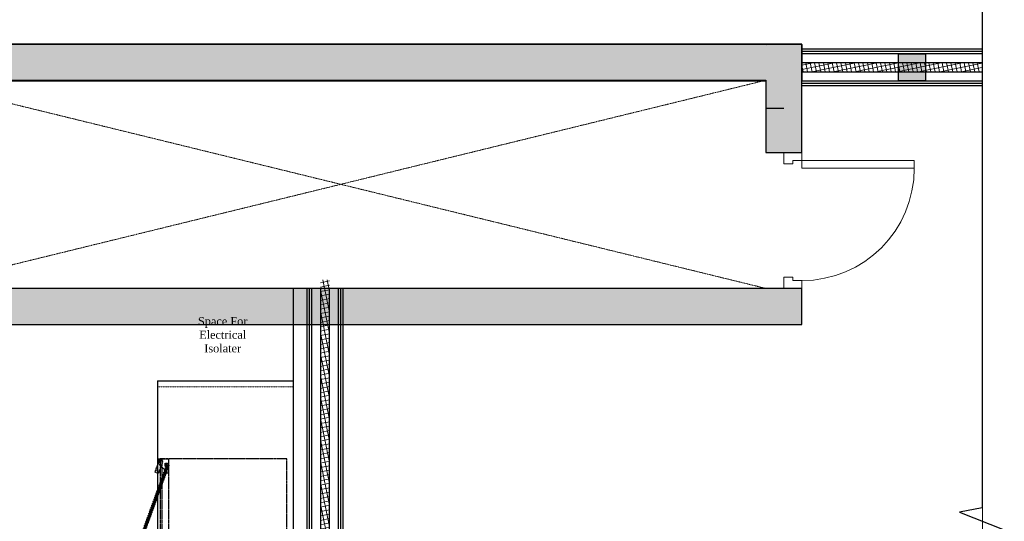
# Model space of a CAD drawing. Header units: inches. Extents: x 1703 to 137267, y -37098 to 14102.
# Tile 114 of 142: x 97288 to 102732, y 6079 to 8850. Entities that reach past the tile are written whole.
import ezdxf

# ---------------------------------------------------------------- set-up
doc = ezdxf.new("R2010")
doc.units = ezdxf.units.IN
doc.header["$MEASUREMENT"] = 0
for name, pattern in [('DASHED2', [0.375, 0.25, -0.125]), ('HIDDEN', [0.375, 0.25, -0.125]), ('LEVEL-F-OVERALL LAYOUT$0$Dash 0_5 mm', [1.0584, 0.5292, -0.5292]), ('LEVEL-F-OVERALL LAYOUT$0$Hidden 2mm', [3, 2, -1])]:
    doc.linetypes.add(name, pattern=pattern)
for name, color, linetype, lineweight in [('CKD - Kit Text', 171, 'Continuous', 13), ('CKD Equipments', 252, 'Continuous', 0), ('LEVEL-F-OVERALL LAYOUT$0$A-DETL', 251, 'Continuous', 15), ('LEVEL-F-OVERALL LAYOUT$0$A-DOOR', 251, 'Continuous', 5), ('LEVEL-F-OVERALL LAYOUT$0$A-ELEV-LGHT', 251, 'Continuous', 5), ('LEVEL-F-OVERALL LAYOUT$0$A-WALL', 251, 'Continuous', 13), ('LEVEL-F-OVERALL LAYOUT$0$A-WALL-FULL-EXTR', 251, 'Continuous', 35), ('LEVEL-F-OVERALL LAYOUT$0$A-WALL-PATT', 251, 'Continuous', 35)]:
    doc.layers.add(name, color=color, linetype=linetype, lineweight=lineweight)
for name, color, linetype in [('CT_PARTITION WALL', 180, 'Continuous'), ('EQUIPMENT', 1, 'Continuous'), ('IQ_200_3D', 1, 'Continuous'), ('LEVEL-F-OVERALL LAYOUT$0$NEW PILASTERS', 251, 'Continuous'), ('LEVEL-F-OVERALL LAYOUT$0$S-Section-Steel', 251, 'Continuous'), ('LV_CARPENTRY', 1, 'Continuous')]:
    doc.layers.add(name, color=color, linetype=linetype)
doc.styles.add('style12', font='BOOKOSI.TTF')
pattern_1 = [(11.6, (-816114.565, 630630.54), (-4.788168, 23.32613563), []), (101.6, (-816114.565, 630630.54), (-23.32613563, -4.788168), [])]

# ---------------------------------------------------------------- blocks, each defined once
blk = doc.blocks.new('LEVEL-F-OVERALL LAYOUT$0$SHS150x5')
at = {"layer": 'LEVEL-F-OVERALL LAYOUT$0$S-Section-Steel'}
h = blk.add_hatch(color=256, dxfattribs=at)
h.dxf.hatch_style = 1
h.paths.add_polyline_path([(322740.3, -171646.3), (322890.3, -171646.3), (322890.3, -171796.3), (322740.3, -171796.3)])
blk.add_lwpolyline([(322740.3, -171646.3), (322890.3, -171646.3), (322890.3, -171796.3), (322740.3, -171796.3)], close=True, dxfattribs=at)
blk = doc.blocks.new('LEVEL-F-OVERALL LAYOUT$0$150x150')
blk.add_blockref('LEVEL-F-OVERALL LAYOUT$0$SHS150x5', (-322815.3, 171721.3))
blk = doc.blocks.new('ZNS-MC-BASEREFUNIT')
at = {"layer": 'IQ_200_3D'}
for points in [[(0, 70, 155), (0, 70, 600), (304, 70, 600), (304, 70, 155)], [(0, 70, 600), (0, 30, 600), (304, 30, 600), (304, 70, 600)], [(0, 30, 155), (0, 70, 155), (304, 70, 155), (304, 30, 155)], [(304, 30, 500), (0, 30, 500), (0, 45, 500), (304, 45, 500)], [(0, 45, 500), (0, 45, 585), (304, 45, 585), (304, 45, 500)], [(0, 30, 585), (0, 45, 585), (304, 45, 585), (304, 30, 585)], [(0, 30, 500), (0, 30, 155), (304, 30, 155), (304, 30, 500)], [(304, 30, 600), (0, 30, 600), (0, 30, 585), (304, 30, 585)]]:
    blk.add_3dface(points, dxfattribs=at)
for points, invisible_edges in [([(0, 45, 585), (0, 70, 600), (0, 70, 155), (0, 45, 500)], 5), ([(0, 45, 500), (0, 30, 500), (0, 30, 155), (0, 70, 155)], 8), ([(0, 70, 600), (0, 45, 585), (0, 30, 585), (0, 30, 600)], 1), ([(304, 45, 585), (304, 70, 600), (304, 70, 155), (304, 45, 500)], 5), ([(304, 45, 500), (304, 30, 500), (304, 30, 155), (304, 70, 155)], 8), ([(304, 70, 600), (304, 45, 585), (304, 30, 585), (304, 30, 600)], 1)]:
    blk.add_3dface(points, dxfattribs=dict(at, invisible_edges=invisible_edges))
blk = doc.blocks.new('G$C8E7D7D8F')
at = {"layer": 'EQUIPMENT', "color": 3, "linetype": 'HIDDEN', "ltscale": 125}
for p, q in [((198.4, 239.7, -213.9), (181, 236.3, -213.9)), ((198.4, 218.1, -213.9), (181, 221.5, -213.9)), ((185.2, 210.5, -213.9), (248.5, 247.1, -213.9)), ((185.2, 247.1, -213.9), (248.5, 210.5, -213.9)), ((198.4, 239.7, -213.9), (192.6, 256.4, -213.9)), ((198.4, 218.1, -213.9), (192.6, 201.4, -213.9)), ((216.8, 254.4, -213.9), (205.2, 267.7, -213.9)), ((216.8, 254.4, -213.9), (228.5, 267.7, -213.9)), ((216.8, 192.2, -213.9), (216.8, 265.4, -213.9)), ((216.8, 207.4, -213.9), (205.2, 194.1, -213.9)), ((216.8, 207.4, -213.9), (228.5, 194.1, -213.9))]:
    blk.add_line(p, q, dxfattribs=at)
at = {"layer": 'EQUIPMENT', "color": 3, "linetype": 'HIDDEN', "ltscale": 0.6}
for p, q in [((449.6, 101.2), (444.5, 103.1)), ((448, 104.7), (446.2, 99.6)), ((482.5, 89.3), (477.4, 91.2)), ((480.9, 92.8), (479, 87.7)), ((1298, 89.4), (1303.1, 91.3)), ((1299.6, 92.9), (1301.5, 87.8)), ((1330.9, 101.3), (1336, 103.2)), ((1332.5, 104.8), (1334.3, 99.7))]:
    blk.add_line(p, q, dxfattribs=at)
for points in [[(0, 804.8), (1365, 804.8), (1365, 104.8), (0, 104.8), (0, 804.8)], [(457.2, 142), (844.4, 1.5)], [(845.2, 3.5), (457.9, 144)], [(460, 147.5), (845.8, 7.5)], [(460.8, 149.5), (846.5, 9.5)], [(836.8, 0), (462.1, 136)], [(1319.7, 149.6), (934, 9.5)], [(1320.5, 147.6), (934.7, 7.5)], [(935.4, 3.5), (1322.5, 144.1)], [(1323.2, 142.1), (936.1, 1.5)], [(943.7, 0), (1318.4, 136.1)]]:
    blk.add_lwpolyline(points, dxfattribs=at)
for points in [[(881.4, 113.4), (418.5, 113.3), (418.4, 152.7), (881.4, 152.8)], [(479.5, 133), (494.3, 133), (494.3, 152.7), (418.4, 152.7), (418.5, 95.6), (423.4, 90.7), (437.2, 90.7)], [(1362, 113.4), (899.1, 113.4), (899.1, 152.8), (1362, 152.8)], [(1301, 133.1), (1286.2, 133.1), (1286.2, 152.8), (1362, 152.8), (1362, 95.7), (1357.1, 90.8), (1343.3, 90.8)]]:
    blk.add_lwpolyline(points, close=True, dxfattribs=at)
for points in [[(487.2, 77.1), (441.4, 93.7), (439.8, 95.7, 0.414214), (435.6, 96), (433.4, 94.2, -0.794611), (421.4, 102.1), (426.8, 116.9, -0.414214), (430.5, 118.6), (494, 95.6, -0.414214), (495.7, 91.8), (491, 78.9, -0.414214)], [(457.2, 142), (455.7, 142.6, 0.390174), (454.3, 138.8), (462.1, 136), (461.8, 133.5), (461.7, 135), (461.3, 135.5), (452.7, 138.7), (452, 136.8), (452.6, 136.6, -0.622796), (452.7, 136.1), (449.3, 134), (448.1, 137.8, -0.622796), (448.4, 138.1), (449, 137.9), (449.7, 139.7), (441.1, 142.9), (440.5, 142.7), (439.4, 141.6), (440.7, 143.7), (448.5, 140.9, 0.390174), (449.9, 144.7), (448.4, 145.2, -1), (449.1, 147.2), (452, 146.1, 0.390174), (453.4, 149.9), (449.8, 151.2), (450.5, 153.2), (460.8, 149.5), (460, 147.5), (456.4, 148.8, 0.390174), (455, 145), (457.9, 144, -1)], [(452.8, 138.2), (461.2, 135.1), (460.9, 134.3), (454.6, 136.6), (453.2, 132.7), (454.2, 132.3, 0.215277), (455.8, 132.4), (458.1, 133.6, -0.215277), (459.7, 133.8), (460.6, 133.4), (460.3, 132.6), (459.4, 132.9, 0.215277), (458.5, 132.9), (456.2, 131.6, -0.215277), (453.9, 131.5), (446, 134.3), (444.6, 130.4, -0.655197), (443.5, 130.3), (439.4, 138.4), (439.7, 138.6, -0.414214), (440.4, 138.4), (444, 131.3), (446.9, 139.4), (440.6, 141.7), (440.9, 142.5), (449.3, 139.4), (449, 138.6), (447.7, 139.1), (446.3, 135.2), (452.4, 133), (453.8, 136.9), (452.5, 137.3)], [(1293.3, 77.2), (1339.1, 93.8), (1340.7, 95.8, -0.414214), (1344.9, 96.1), (1347.1, 94.3, 0.794611), (1359.1, 102.2), (1353.7, 117, 0.414214), (1350, 118.8), (1286.5, 95.7, 0.414214), (1284.8, 91.9), (1289.5, 79, 0.414214)], [(1323.2, 142.1), (1324.8, 142.7, -0.390174), (1326.1, 138.9), (1318.4, 136.1), (1318.7, 133.6), (1318.8, 135.1), (1319.1, 135.6), (1327.8, 138.7), (1328.5, 136.9), (1327.8, 136.7, 0.622796), (1327.8, 136.2), (1331.2, 134.1), (1332.4, 137.9, 0.622796), (1332.1, 138.2), (1331.5, 138), (1330.8, 139.8), (1339.4, 143), (1340, 142.8), (1341.1, 141.7), (1339.7, 143.8), (1331.9, 141, -0.390174), (1330.6, 144.8), (1332.1, 145.3, 1), (1331.4, 147.3), (1328.5, 146.2, -0.390174), (1327.1, 150), (1330.7, 151.3), (1330, 153.3), (1319.7, 149.6), (1320.5, 147.6), (1324.1, 148.9, -0.390174), (1325.5, 145.1), (1322.5, 144.1, 1)], [(1327.7, 138.3), (1319.2, 135.2), (1319.6, 134.4), (1325.9, 136.7), (1327.3, 132.8), (1326.3, 132.4, -0.215277), (1324.7, 132.5), (1322.4, 133.7, 0.215277), (1320.8, 133.9), (1319.9, 133.5), (1320.2, 132.7), (1321.1, 133, -0.215277), (1322, 133), (1324.2, 131.7, 0.215277), (1326.6, 131.6), (1334.5, 134.4), (1335.9, 130.5, 0.655197), (1337, 130.4), (1341.1, 138.5), (1340.7, 138.7, 0.414214), (1340.1, 138.5), (1336.5, 131.4), (1333.6, 139.5), (1339.9, 141.8), (1339.6, 142.6), (1331.2, 139.5), (1331.5, 138.7), (1332.8, 139.2), (1334.2, 135.3), (1328.1, 133.1), (1326.7, 137), (1328, 137.4)]]:
    blk.add_lwpolyline(points, format="xyb", close=True, dxfattribs=at)
for centre, radius in [((428.3, 99.5), 4.92), ((428.3, 99.5), 2.46), ((447.1, 102.2), 3.69), ((480, 90.2), 3.69), ((1300.5, 90.3), 3.69), ((1333.4, 102.3), 3.69), ((1352.2, 99.6), 4.92), ((1352.2, 99.6), 2.46)]:
    blk.add_circle(centre, radius, dxfattribs=at)
at = {"layer": 'EQUIPMENT', "color": 3, "linetype": 'HIDDEN', "ltscale": 125}
blk.add_ellipse((216.8, 228.8, -213.9), major_axis=(-121.9, 0), ratio=0.45, dxfattribs=at)
at = {"layer": 'EQUIPMENT', "color": 3, "linetype": 'HIDDEN', "ltscale": 125, "xscale": 1.219199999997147, "yscale": 1.219199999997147, "zscale": 1.219199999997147}
blk.add_blockref('ZNS-MC-BASEREFUNIT', (30.8, 69.1, -153), dxfattribs=at)
blk = doc.blocks.new('LEVEL-F-OVERALL LAYOUT$0$A_FD_Single Door - 750 x 1800 - FD02 - USE-5362713-LEVEL F -PART PLAN-20')
at = {"layer": 'LEVEL-F-OVERALL LAYOUT$0$A-DOOR', "color": 50, "lineweight": 15}
for p, q in [((-375, 0), (-313, 0)), ((-375, -100), (-375, 0)), ((-313, -50.5), (-332, -50.5)), ((-332, -50.5), (-332, -100)), ((-313, 0), (-313, -50.5)), ((313, 0), (375, 0)), ((313, -50.5), (313, 0)), ((332, -50.5), (313, -50.5)), ((332, -100), (332, -50.5)), ((375, 0), (375, -100)), ((-332, -100), (-375, -100)), ((375, -100), (332, -100))]:
    blk.add_line(p, q, dxfattribs=at)
at = {"layer": 'LEVEL-F-OVERALL LAYOUT$0$A-DOOR', "color": 10}
for p, q in [((332, -100), (289, -100)), ((289, -100), (289, -721)), ((332, -100), (332, -721)), ((332, -721), (289, -721))]:
    blk.add_line(p, q, dxfattribs=at)
blk.add_arc((289, -100), 621, 180, 270, dxfattribs=at)

msp = doc.modelspace()

# ---------------------------------------------------------------- hatches: boundary and pattern name
at = {"layer": 'EQUIPMENT'}
h = msp.add_hatch(color=253, dxfattribs=at)
h.dxf.hatch_style = 1
h.paths.add_polyline_path([(101613.2, 7365.3), (96713.2, 7365.3), (96713.2, 8515.4), (101413.1, 8515.4), (101413.1, 8115.3), (101613.2, 8115.3), (101613.2, 8715.4), (96513.2, 8715.4), (96513.2, 7165.3), (101613.2, 7165.3)])
h = msp.add_hatch(color=253, dxfattribs=at)
h.dxf.hatch_style = 1
h.paths.add_polyline_path([(101613.2, 7365.3), (96713.2, 7365.3), (96713.2, 8515.4), (101413.1, 8515.4), (101413.1, 8115.3), (101613.2, 8115.3), (101613.2, 8715.4), (96513.2, 8715.4), (96513.2, 7165.3), (101613.2, 7165.3)])
at = {"layer": 'LEVEL-F-OVERALL LAYOUT$0$A-ELEV-LGHT', "transparency": 33554610}
h = msp.add_hatch(dxfattribs=at)
h.set_pattern_fill('ANSI37', color=256, scale=7.5, angle=326.6)
h.set_pattern_definition(pattern_1)
edge = h.paths.add_edge_path()
edge.add_line((101613.2, 8562), (102605.7, 8561.4))
edge.add_line((102610.4, 8611.3), (101613.2, 8612))
h = msp.add_hatch(dxfattribs=at)
h.set_pattern_fill('ANSI37', color=256, scale=7.5, angle=326.6)
h.set_pattern_definition(pattern_1)
edge = h.paths.add_edge_path()
edge.add_line((99000.7, 2028.9), (99000.7, 7411.9))
edge.add_line((98950.7, 7411.9), (98950.7, 2050.8))
at = {"layer": 'LEVEL-F-OVERALL LAYOUT$0$A-WALL-PATT', "lineweight": 5}
h = msp.add_hatch(dxfattribs=at)
h.set_pattern_fill('FP_2', color=55, angle=336.6, style=0, pattern_type=2)
h.set_pattern_definition([(21.6, (-414823.1, 456976.2), (-261.8102, 661.257), []), (21.6, (-414520.5, 457675.55), (-261.8102, 661.257), [])])
h.paths.add_polyline_path([(101413.2, 8361.9), (101613.2, 8361.9), (101613.2, 8712), (101413.2, 8712), (101413.2, 8405.2)], flags=0)

# ---------------------------------------------------------------- linework, layer by layer
at = {"color": 10, "linetype": 'LEVEL-F-OVERALL LAYOUT$0$Dash 0_5 mm', "lineweight": 5}
for p, q in [((96713.2, 7365.3), (101413.1, 8515.3)), ((96713.2, 8515.3), (101413.2, 7365.3))]:
    msp.add_line(p, q, dxfattribs=at)
at = {"color": 6, "linetype": 'Continuous', "ltscale": 0.25}
msp.add_lwpolyline([(102610.8, 12191.3), (102610.3, 6152.5), (102483.9, 6129.3), (102732.1, 6032.2), (102611.8, 6020.2), (102610.8, 0)], dxfattribs=at)
msp.add_lwpolyline([(101613.2, 7365.3), (96713.2, 7365.3), (96713.2, 8515.4), (101413.1, 8515.4), (101413.1, 8115.3), (101613.2, 8115.3), (101613.2, 8715.4), (96513.2, 8715.4), (96513.2, 7165.3), (101613.2, 7165.3)], close=True)
msp.add_lwpolyline([(101613.2, 7365.3), (96713.2, 7365.3), (96713.2, 8515.4), (101413.1, 8515.4), (101413.1, 8115.3), (101613.2, 8115.3), (101613.2, 8715.4), (96513.2, 8715.4), (96513.2, 7165.3), (101613.2, 7165.3)], close=True)
at = {"layer": 'CT_PARTITION WALL', "linetype": 'DASHED2', "lineweight": 0, "ltscale": 0.5}
for p, q in [((98050.8, 6854), (98800.7, 6854)), ((98050.8, 6822), (98800.7, 6822))]:
    msp.add_line(p, q, dxfattribs=at)
at = {"layer": 'LEVEL-F-OVERALL LAYOUT$0$A-DETL', "linetype": 'LEVEL-F-OVERALL LAYOUT$0$Hidden 2mm', "lineweight": 15}
msp.add_line((102610.8, 4194.2), (102610.8, 8512), dxfattribs=at)
at = {"layer": 'LEVEL-F-OVERALL LAYOUT$0$A-WALL', "color": 3, "lineweight": 25}
for p, q in [((101613.2, 8712), (96513.2, 8712)), ((101613.2, 8712), (101613.2, 8512)), ((96713.2, 8512), (101413.2, 8512)), ((101413.1, 8511.8), (101413.1, 8361.9)), ((101413.2, 8361.9), (101513.2, 8361.9))]:
    msp.add_line(p, q, dxfattribs=at)
at = {"layer": 'LEVEL-F-OVERALL LAYOUT$0$A-WALL', "color": 2, "lineweight": 25}
msp.add_line((101613.2, 8361.9), (101613.2, 8512), dxfattribs=at)
at = {"layer": 'LEVEL-F-OVERALL LAYOUT$0$A-WALL-FULL-EXTR', "color": 2, "lineweight": -2}
for p, q in [((102610.8, 8674.5), (101613.2, 8674.5)), ((102610.8, 8662), (101613.2, 8662)), ((102610.8, 8612), (101613.2, 8612)), ((101613.2, 8562), (102610.8, 8562)), ((101613.2, 8512), (102610.8, 8512)), ((101613.2, 8499.5), (102610.8, 8499.5)), ((101613.2, 8487), (102610.8, 8487)), ((98800.7, 7365.3), (98800.7, 1920.1)), ((98875.7, 7365.3), (98875.7, 2056.6)), ((98888.2, 7365.3), (98888.2, 2053.7)), ((98900.7, 7365.3), (98900.7, 2050.8)), ((98950.7, 7365.3), (98950.7, 2039.2)), ((99000.7, 2028.9), (99000.7, 7365.3)), ((99050.7, 2016.2), (99050.7, 7365.3)), ((99063.2, 2013.4), (99063.2, 7365.3)), ((99075.7, 2010.6), (99075.7, 7365.3))]:
    msp.add_line(p, q, dxfattribs=at)
msp.add_lwpolyline([(102610.8, 8687), (101613.2, 8687)], dxfattribs=at)
at = {"layer": 'LV_CARPENTRY', "color": 34}
for points in [[(98050.8, 6854), (98050.8, 2682.2)], [(98050.8, 6854), (98800.7, 6854)]]:
    msp.add_lwpolyline(points, dxfattribs=at)

# ---------------------------------------------------------------- block references
at = {"lineweight": 13, "rotation": 90.0000362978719}
msp.add_blockref('LEVEL-F-OVERALL LAYOUT$0$A_FD_Single Door - 750 x 1800 - FD02 - USE-5362713-LEVEL F -PART PLAN-20', (101513.2, 7740.3), dxfattribs=at)
at = {"layer": 'CKD Equipments', "ltscale": 0.25, "xscale": -1, "rotation": 269.9999999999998}
msp.add_blockref('G$C8E7D7D8F', (97959.9, 5059.2), dxfattribs=at)
at = {"layer": 'LEVEL-F-OVERALL LAYOUT$0$NEW PILASTERS', "rotation": 0.04019583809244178}
msp.add_blockref('LEVEL-F-OVERALL LAYOUT$0$150x150', (102221.6, 8586.9), dxfattribs=at)

# ---------------------------------------------------------------- texts
at = {"layer": 'CKD - Kit Text', "color": 0, "insert": (98410.3, 7206.9), "char_height": 45, "width": 538.5, "attachment_point": 2, "style": 'style12'}
msp.add_mtext('Space For\\PElectrical\\PIsolater', dxfattribs=at)

doc.saveas('drawing.dxf')
